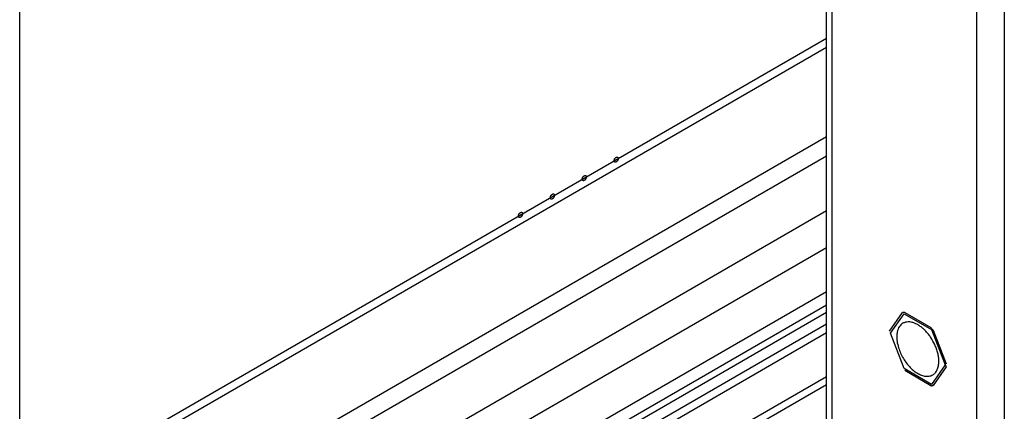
# Model space of a CAD drawing. Header units: inches. Extents: x 5 to 265, y 5 to 171.
# Tile 114 of 212: x 190.53 to 195.99, y 117.05 to 119.22. Entities that reach past the tile are written whole.
import ezdxf

# ---------------------------------------------------------------- set-up
doc = ezdxf.new("R2010")
doc.units = ezdxf.units.IN
doc.header["$LTSCALE"] = 14.96
doc.header["$MEASUREMENT"] = 0
doc.layers.get('0').update_dxf_attribs({"linetype": 'CONTINUOUS'})
doc.layers.add('03_ALL_AXES', color=7, linetype='CONTINUOUS')

msp = doc.modelspace()

# ---------------------------------------------------------------- linework, layer by layer
at = {"color": 7, "linetype": 'Continuous'}
for p, q in [((190.5337, 73.151), (190.5337, 126.143)), ((195.8363, 124.5603), (195.8363, 58.4236)), ((195.9904, 124.5603), (195.9904, 58.4236)), ((195.0046, 60.5139), (195.0046, 123.458)), ((195.0365, 60.4694), (195.0365, 123.438)), ((190.5337, 116.5408), (195.0046, 119.1221)), ((190.5337, 116.4918), (195.0046, 119.0731)), ((191.5957, 116.6093), (195.0046, 118.5775)), ((191.6417, 116.5297), (195.0046, 118.4713)), ((195.0046, 118.1651), (190.5337, 115.5838)), ((195.0046, 117.961), (190.5337, 115.3797)), ((191.5792, 115.6664), (195.0046, 117.644)), ((195.0046, 117.6017), (191.6417, 115.6602)), ((195.3538, 117.4986), (195.4263, 117.6016)), ((195.4386, 117.6027), (195.5834, 117.5191)), ((195.5958, 117.5037), (195.6682, 117.3171)), ((195.5834, 117.1965), (195.4386, 117.2801)), ((195.6682, 117.3006), (195.5958, 117.1976)), ((195.0046, 117.2466), (190.5337, 114.6653)), ((190.5337, 114.623), (195.0046, 117.2043))]:
    msp.add_line(p, q, dxfattribs=at)
for centre, radius, start, end in [((195.3139, 117.2899), 0.3537, 39.3132, 40.372), ((195.306, 117.2835), 0.3639, 37.2367, 39.3118), ((195.4669, 117.3087), 0.2015, 357.7047, 0.0209)]:
    msp.add_arc(centre, radius, start, end, dxfattribs=at)
for points, knots in [([(193.8281, 118.4428), (193.8281, 118.4432), (193.8282, 118.4439), (193.8282, 118.4447), (193.8283, 118.4451), (193.8283, 118.4454), (193.8284, 118.4458), (193.8285, 118.4463), (193.8286, 118.4468), (193.8288, 118.4475), (193.8289, 118.4482), (193.8292, 118.449), (193.8294, 118.4497), (193.8297, 118.4504), (193.8299, 118.4511), (193.8303, 118.4518), (193.8307, 118.4525), (193.831, 118.4532), (193.8314, 118.4539), (193.8318, 118.4546), (193.8322, 118.4552), (193.8327, 118.4559), (193.8331, 118.4566), (193.8336, 118.4571), (193.8341, 118.4577), (193.8345, 118.4583), (193.835, 118.4589), (193.8356, 118.4593), (193.8361, 118.4598), (193.8365, 118.4603), (193.8369, 118.4606), (193.8371, 118.4608), (193.8374, 118.461), (193.8378, 118.4613), (193.8384, 118.4617), (193.839, 118.4621), (193.8394, 118.4624)], [0, 0, 0, 0, 0.0625, 0.09375, 0.109375, 0.125, 0.140625, 0.15625, 0.1875, 0.21875, 0.25, 0.28125, 0.3125, 0.34375, 0.375, 0.40625, 0.4375, 0.46875, 0.5, 0.53125, 0.5625, 0.59375, 0.625, 0.65625, 0.6875, 0.71875, 0.75, 0.78125, 0.8125, 0.84375, 0.859375, 0.875, 0.890625, 0.90625, 0.9375, 1, 1, 1, 1]), ([(193.8394, 118.4362), (193.839, 118.4361), (193.8385, 118.4358), (193.8378, 118.4355), (193.8375, 118.4354), (193.8372, 118.4352), (193.8369, 118.4352), (193.8366, 118.4351), (193.8361, 118.435), (193.8357, 118.4349), (193.8353, 118.4348), (193.8351, 118.4347), (193.8348, 118.4348), (193.8345, 118.4348), (193.8341, 118.4348), (193.8337, 118.4348), (193.8334, 118.4348), (193.8331, 118.4348), (193.8329, 118.4349), (193.8326, 118.435), (193.8322, 118.4351), (193.8319, 118.4353), (193.8316, 118.4354), (193.8314, 118.4354), (193.8312, 118.4356), (193.831, 118.4358), (193.8307, 118.436), (193.8304, 118.4363), (193.8302, 118.4365), (193.83, 118.4366), (193.8298, 118.4368), (193.8297, 118.4371), (193.8295, 118.4374), (193.8292, 118.4378), (193.8291, 118.4381), (193.8289, 118.4382), (193.8289, 118.4385), (193.8287, 118.4389), (193.8286, 118.4393), (193.8285, 118.4397), (193.8284, 118.4401), (193.8283, 118.4403), (193.8283, 118.4406), (193.8282, 118.441), (193.8282, 118.4418), (193.8281, 118.4424), (193.8281, 118.4428)], [0, 0, 0, 0, 0.0625, 0.09375, 0.109375, 0.125, 0.140625, 0.15625, 0.1875, 0.21875, 0.234375, 0.25, 0.265625, 0.28125, 0.3125, 0.34375, 0.359375, 0.375, 0.390625, 0.40625, 0.4375, 0.46875, 0.484375, 0.5, 0.515625, 0.53125, 0.5625, 0.59375, 0.609375, 0.625, 0.640625, 0.65625, 0.6875, 0.71875, 0.734375, 0.75, 0.765625, 0.78125, 0.8125, 0.84375, 0.859375, 0.875, 0.890625, 0.90625, 0.9375, 1, 1, 1, 1]), ([(193.8394, 118.4624), (193.8397, 118.4625), (193.8403, 118.4628), (193.8409, 118.4631), (193.8413, 118.4633), (193.8416, 118.4634), (193.8418, 118.4634), (193.8422, 118.4635), (193.8426, 118.4636), (193.8431, 118.4637), (193.8434, 118.4638), (193.8437, 118.4639), (193.8439, 118.4639), (193.8443, 118.4639), (193.8447, 118.4638), (193.8451, 118.4638), (193.8454, 118.4638), (193.8456, 118.4638), (193.8459, 118.4637), (193.8461, 118.4636), (193.8465, 118.4635), (193.8469, 118.4634), (193.8472, 118.4632), (193.8474, 118.4632), (193.8475, 118.463), (193.8478, 118.4628), (193.8481, 118.4626), (193.8484, 118.4623), (193.8486, 118.4621), (193.8488, 118.462), (193.8489, 118.4618), (193.8491, 118.4615), (193.8493, 118.4612), (193.8495, 118.4608), (193.8497, 118.4606), (193.8498, 118.4604), (193.8499, 118.4601), (193.85, 118.4598), (193.8501, 118.4593), (193.8503, 118.4589), (193.8504, 118.4586), (193.8505, 118.4583), (193.8505, 118.458), (193.8505, 118.4576), (193.8506, 118.4569), (193.8507, 118.4563), (193.8507, 118.4558)], [0, 0, 0, 0, 0.0625, 0.09375, 0.109375, 0.125, 0.140625, 0.15625, 0.1875, 0.21875, 0.234375, 0.25, 0.265625, 0.28125, 0.3125, 0.34375, 0.359375, 0.375, 0.390625, 0.40625, 0.4375, 0.46875, 0.484375, 0.5, 0.515625, 0.53125, 0.5625, 0.59375, 0.609375, 0.625, 0.640625, 0.65625, 0.6875, 0.71875, 0.734375, 0.75, 0.765625, 0.78125, 0.8125, 0.84375, 0.859375, 0.875, 0.890625, 0.90625, 0.9375, 1, 1, 1, 1]), ([(193.8507, 118.4558), (193.8507, 118.4554), (193.8506, 118.4547), (193.8505, 118.454), (193.8505, 118.4535), (193.8505, 118.4532), (193.8504, 118.4528), (193.8503, 118.4524), (193.8502, 118.4518), (193.85, 118.4511), (193.8499, 118.4504), (193.8496, 118.4497), (193.8493, 118.4489), (193.8491, 118.4482), (193.8488, 118.4475), (193.8484, 118.4468), (193.8481, 118.4461), (193.8477, 118.4454), (193.8474, 118.4447), (193.8469, 118.444), (193.8465, 118.4434), (193.8461, 118.4427), (193.8457, 118.4421), (193.8452, 118.4415), (193.8447, 118.4409), (193.8442, 118.4403), (193.8437, 118.4397), (193.8432, 118.4393), (193.8427, 118.4388), (193.8422, 118.4384), (193.8419, 118.438), (193.8416, 118.4378), (193.8413, 118.4376), (193.841, 118.4373), (193.8403, 118.4369), (193.8398, 118.4365), (193.8394, 118.4362)], [0, 0, 0, 0, 0.0625, 0.09375, 0.109375, 0.125, 0.140625, 0.15625, 0.1875, 0.21875, 0.25, 0.28125, 0.3125, 0.34375, 0.375, 0.40625, 0.4375, 0.46875, 0.5, 0.53125, 0.5625, 0.59375, 0.625, 0.65625, 0.6875, 0.71875, 0.75, 0.78125, 0.8125, 0.84375, 0.859375, 0.875, 0.890625, 0.90625, 0.9375, 1, 1, 1, 1]), ([(193.6513, 118.3407), (193.6513, 118.3412), (193.6514, 118.3418), (193.6514, 118.3426), (193.6515, 118.343), (193.6515, 118.3434), (193.6516, 118.3437), (193.6517, 118.3442), (193.6518, 118.3448), (193.652, 118.3455), (193.6521, 118.3462), (193.6524, 118.3469), (193.6527, 118.3476), (193.6529, 118.3483), (193.6532, 118.349), (193.6535, 118.3497), (193.6539, 118.3505), (193.6543, 118.3512), (193.6546, 118.3519), (193.655, 118.3525), (193.6555, 118.3532), (193.6559, 118.3538), (193.6563, 118.3545), (193.6568, 118.355), (193.6573, 118.3556), (193.6578, 118.3562), (193.6582, 118.3568), (193.6588, 118.3573), (193.6593, 118.3578), (193.6597, 118.3582), (193.6601, 118.3585), (193.6604, 118.3588), (193.6606, 118.359), (193.661, 118.3592), (193.6617, 118.3597), (193.6622, 118.3601), (193.6626, 118.3603)], [0, 0, 0, 0, 0.0625, 0.09375, 0.109375, 0.125, 0.140625, 0.15625, 0.1875, 0.21875, 0.25, 0.28125, 0.3125, 0.34375, 0.375, 0.40625, 0.4375, 0.46875, 0.5, 0.53125, 0.5625, 0.59375, 0.625, 0.65625, 0.6875, 0.71875, 0.75, 0.78125, 0.8125, 0.84375, 0.859375, 0.875, 0.890625, 0.90625, 0.9375, 1, 1, 1, 1]), ([(193.6626, 118.3603), (193.663, 118.3605), (193.6635, 118.3607), (193.6642, 118.361), (193.6645, 118.3612), (193.6648, 118.3614), (193.6651, 118.3614), (193.6654, 118.3615), (193.6659, 118.3616), (193.6663, 118.3617), (193.6666, 118.3618), (193.6669, 118.3618), (193.6672, 118.3618), (193.6675, 118.3618), (193.6679, 118.3618), (193.6683, 118.3618), (193.6686, 118.3617), (193.6689, 118.3618), (193.6691, 118.3617), (193.6694, 118.3616), (193.6697, 118.3614), (193.6701, 118.3613), (193.6704, 118.3612), (193.6706, 118.3611), (193.6708, 118.361), (193.671, 118.3608), (193.6713, 118.3605), (193.6716, 118.3603), (193.6718, 118.3601), (193.672, 118.36), (193.6721, 118.3597), (193.6723, 118.3595), (193.6725, 118.3591), (193.6727, 118.3588), (193.6729, 118.3585), (193.6731, 118.3583), (193.6731, 118.358), (193.6732, 118.3577), (193.6734, 118.3573), (193.6735, 118.3568), (193.6736, 118.3565), (193.6737, 118.3562), (193.6737, 118.3559), (193.6738, 118.3555), (193.6738, 118.3548), (193.6739, 118.3542), (193.6739, 118.3538)], [0, 0, 0, 0, 0.0625, 0.09375, 0.109375, 0.125, 0.140625, 0.15625, 0.1875, 0.21875, 0.234375, 0.25, 0.265625, 0.28125, 0.3125, 0.34375, 0.359375, 0.375, 0.390625, 0.40625, 0.4375, 0.46875, 0.484375, 0.5, 0.515625, 0.53125, 0.5625, 0.59375, 0.609375, 0.625, 0.640625, 0.65625, 0.6875, 0.71875, 0.734375, 0.75, 0.765625, 0.78125, 0.8125, 0.84375, 0.859375, 0.875, 0.890625, 0.90625, 0.9375, 1, 1, 1, 1]), ([(193.6626, 118.3342), (193.6622, 118.334), (193.6617, 118.3338), (193.661, 118.3335), (193.6607, 118.3333), (193.6604, 118.3331), (193.6601, 118.3331), (193.6598, 118.333), (193.6593, 118.3329), (193.6589, 118.3328), (193.6586, 118.3327), (193.6583, 118.3327), (193.658, 118.3327), (193.6577, 118.3327), (193.6573, 118.3327), (193.6569, 118.3327), (193.6566, 118.3327), (193.6563, 118.3327), (193.6561, 118.3328), (193.6558, 118.3329), (193.6555, 118.3331), (193.6551, 118.3332), (193.6548, 118.3333), (193.6546, 118.3334), (193.6544, 118.3335), (193.6542, 118.3337), (193.6539, 118.334), (193.6536, 118.3342), (193.6534, 118.3344), (193.6532, 118.3345), (193.6531, 118.3348), (193.6529, 118.335), (193.6527, 118.3354), (193.6525, 118.3357), (193.6523, 118.336), (193.6521, 118.3362), (193.6521, 118.3365), (193.652, 118.3368), (193.6518, 118.3372), (193.6517, 118.3377), (193.6516, 118.338), (193.6515, 118.3383), (193.6515, 118.3386), (193.6514, 118.339), (193.6514, 118.3397), (193.6513, 118.3403), (193.6513, 118.3407)], [0, 0, 0, 0, 0.0625, 0.09375, 0.109375, 0.125, 0.140625, 0.15625, 0.1875, 0.21875, 0.234375, 0.25, 0.265625, 0.28125, 0.3125, 0.34375, 0.359375, 0.375, 0.390625, 0.40625, 0.4375, 0.46875, 0.484375, 0.5, 0.515625, 0.53125, 0.5625, 0.59375, 0.609375, 0.625, 0.640625, 0.65625, 0.6875, 0.71875, 0.734375, 0.75, 0.765625, 0.78125, 0.8125, 0.84375, 0.859375, 0.875, 0.890625, 0.90625, 0.9375, 1, 1, 1, 1]), ([(193.6739, 118.3538), (193.6739, 118.3533), (193.6738, 118.3527), (193.6738, 118.3519), (193.6737, 118.3515), (193.6737, 118.3511), (193.6736, 118.3508), (193.6735, 118.3503), (193.6734, 118.3497), (193.6732, 118.349), (193.6731, 118.3483), (193.6728, 118.3476), (193.6725, 118.3469), (193.6723, 118.3462), (193.6721, 118.3455), (193.6717, 118.3448), (193.6713, 118.344), (193.671, 118.3433), (193.6706, 118.3426), (193.6702, 118.342), (193.6698, 118.3413), (193.6693, 118.3407), (193.6689, 118.34), (193.6684, 118.3395), (193.6679, 118.3389), (193.6674, 118.3383), (193.667, 118.3377), (193.6664, 118.3372), (193.6659, 118.3367), (193.6655, 118.3363), (193.6651, 118.336), (193.6648, 118.3357), (193.6646, 118.3355), (193.6642, 118.3353), (193.6635, 118.3348), (193.663, 118.3344), (193.6626, 118.3342)], [0, 0, 0, 0, 0.0625, 0.09375, 0.109375, 0.125, 0.140625, 0.15625, 0.1875, 0.21875, 0.25, 0.28125, 0.3125, 0.34375, 0.375, 0.40625, 0.4375, 0.46875, 0.5, 0.53125, 0.5625, 0.59375, 0.625, 0.65625, 0.6875, 0.71875, 0.75, 0.78125, 0.8125, 0.84375, 0.859375, 0.875, 0.890625, 0.90625, 0.9375, 1, 1, 1, 1]), ([(193.4745, 118.2387), (193.4745, 118.2391), (193.4746, 118.2398), (193.4747, 118.2405), (193.4747, 118.241), (193.4747, 118.2413), (193.4748, 118.2417), (193.4749, 118.2421), (193.475, 118.2427), (193.4752, 118.2434), (193.4753, 118.2441), (193.4756, 118.2448), (193.4759, 118.2456), (193.4762, 118.2463), (193.4764, 118.247), (193.4768, 118.2477), (193.4771, 118.2484), (193.4775, 118.2491), (193.4778, 118.2498), (193.4783, 118.2505), (193.4787, 118.2511), (193.4791, 118.2518), (193.4795, 118.2524), (193.48, 118.253), (193.4805, 118.2536), (193.481, 118.2541), (193.4815, 118.2548), (193.482, 118.2552), (193.4825, 118.2557), (193.483, 118.2561), (193.4833, 118.2565), (193.4836, 118.2567), (193.4839, 118.2569), (193.4842, 118.2572), (193.4849, 118.2576), (193.4855, 118.258), (193.4858, 118.2583)], [0, 0, 0, 0, 0.0625, 0.09375, 0.109375, 0.125, 0.140625, 0.15625, 0.1875, 0.21875, 0.25, 0.28125, 0.3125, 0.34375, 0.375, 0.40625, 0.4375, 0.46875, 0.5, 0.53125, 0.5625, 0.59375, 0.625, 0.65625, 0.6875, 0.71875, 0.75, 0.78125, 0.8125, 0.84375, 0.859375, 0.875, 0.890625, 0.90625, 0.9375, 1, 1, 1, 1]), ([(193.4858, 118.2583), (193.4862, 118.2584), (193.4867, 118.2587), (193.4874, 118.259), (193.4877, 118.2591), (193.488, 118.2593), (193.4883, 118.2593), (193.4886, 118.2594), (193.4891, 118.2595), (193.4895, 118.2596), (193.4899, 118.2597), (193.4901, 118.2598), (193.4904, 118.2597), (193.4907, 118.2597), (193.4911, 118.2597), (193.4915, 118.2597), (193.4918, 118.2597), (193.4921, 118.2597), (193.4923, 118.2596), (193.4926, 118.2595), (193.493, 118.2594), (193.4933, 118.2592), (193.4936, 118.2591), (193.4938, 118.2591), (193.494, 118.2589), (193.4942, 118.2587), (193.4945, 118.2585), (193.4948, 118.2582), (193.495, 118.258), (193.4952, 118.2579), (193.4954, 118.2577), (193.4955, 118.2574), (193.4957, 118.2571), (193.496, 118.2567), (193.4961, 118.2564), (193.4963, 118.2563), (193.4963, 118.256), (193.4965, 118.2556), (193.4966, 118.2552), (193.4967, 118.2548), (193.4968, 118.2544), (193.4969, 118.2542), (193.4969, 118.2539), (193.497, 118.2535), (193.497, 118.2527), (193.4971, 118.2521), (193.4971, 118.2517)], [0, 0, 0, 0, 0.0625, 0.09375, 0.109375, 0.125, 0.140625, 0.15625, 0.1875, 0.21875, 0.234375, 0.25, 0.265625, 0.28125, 0.3125, 0.34375, 0.359375, 0.375, 0.390625, 0.40625, 0.4375, 0.46875, 0.484375, 0.5, 0.515625, 0.53125, 0.5625, 0.59375, 0.609375, 0.625, 0.640625, 0.65625, 0.6875, 0.71875, 0.734375, 0.75, 0.765625, 0.78125, 0.8125, 0.84375, 0.859375, 0.875, 0.890625, 0.90625, 0.9375, 1, 1, 1, 1]), ([(193.4971, 118.2517), (193.4971, 118.2513), (193.497, 118.2506), (193.497, 118.2498), (193.4969, 118.2494), (193.4969, 118.2491), (193.4968, 118.2487), (193.4967, 118.2482), (193.4966, 118.2477), (193.4964, 118.247), (193.4963, 118.2463), (193.496, 118.2455), (193.4958, 118.2448), (193.4955, 118.2441), (193.4953, 118.2434), (193.4949, 118.2427), (193.4945, 118.242), (193.4942, 118.2413), (193.4938, 118.2406), (193.4934, 118.2399), (193.493, 118.2393), (193.4925, 118.2386), (193.4921, 118.2379), (193.4916, 118.2374), (193.4911, 118.2368), (193.4907, 118.2362), (193.4902, 118.2356), (193.4896, 118.2352), (193.4891, 118.2347), (193.4887, 118.2342), (193.4883, 118.2339), (193.4881, 118.2337), (193.4878, 118.2335), (193.4874, 118.2332), (193.4868, 118.2328), (193.4862, 118.2324), (193.4858, 118.2321)], [0, 0, 0, 0, 0.0625, 0.09375, 0.109375, 0.125, 0.140625, 0.15625, 0.1875, 0.21875, 0.25, 0.28125, 0.3125, 0.34375, 0.375, 0.40625, 0.4375, 0.46875, 0.5, 0.53125, 0.5625, 0.59375, 0.625, 0.65625, 0.6875, 0.71875, 0.75, 0.78125, 0.8125, 0.84375, 0.859375, 0.875, 0.890625, 0.90625, 0.9375, 1, 1, 1, 1]), ([(193.4858, 118.2321), (193.4855, 118.232), (193.4849, 118.2317), (193.4843, 118.2314), (193.4839, 118.2312), (193.4836, 118.2311), (193.4834, 118.231), (193.483, 118.231), (193.4826, 118.2309), (193.4821, 118.2308), (193.4818, 118.2307), (193.4815, 118.2306), (193.4813, 118.2306), (193.4809, 118.2306), (193.4805, 118.2307), (193.4801, 118.2307), (193.4798, 118.2307), (193.4796, 118.2307), (193.4793, 118.2308), (193.4791, 118.2309), (193.4787, 118.231), (193.4783, 118.2311), (193.478, 118.2313), (193.4778, 118.2313), (193.4777, 118.2315), (193.4774, 118.2317), (193.4771, 118.2319), (193.4768, 118.2322), (193.4766, 118.2324), (193.4764, 118.2325), (193.4763, 118.2327), (193.4761, 118.233), (193.4759, 118.2333), (193.4757, 118.2337), (193.4755, 118.2339), (193.4754, 118.2341), (193.4753, 118.2344), (193.4752, 118.2347), (193.4751, 118.2352), (193.4749, 118.2356), (193.4748, 118.2359), (193.4747, 118.2362), (193.4747, 118.2365), (193.4747, 118.2369), (193.4746, 118.2376), (193.4745, 118.2382), (193.4745, 118.2387)], [0, 0, 0, 0, 0.0625, 0.09375, 0.109375, 0.125, 0.140625, 0.15625, 0.1875, 0.21875, 0.234375, 0.25, 0.265625, 0.28125, 0.3125, 0.34375, 0.359375, 0.375, 0.390625, 0.40625, 0.4375, 0.46875, 0.484375, 0.5, 0.515625, 0.53125, 0.5625, 0.59375, 0.609375, 0.625, 0.640625, 0.65625, 0.6875, 0.71875, 0.734375, 0.75, 0.765625, 0.78125, 0.8125, 0.84375, 0.859375, 0.875, 0.890625, 0.90625, 0.9375, 1, 1, 1, 1]), ([(193.2977, 118.1366), (193.2978, 118.137), (193.2978, 118.1377), (193.2979, 118.1385), (193.2979, 118.1389), (193.2979, 118.1393), (193.298, 118.1396), (193.2981, 118.1401), (193.2983, 118.1407), (193.2984, 118.1414), (193.2986, 118.1421), (193.2989, 118.1428), (193.2991, 118.1435), (193.2994, 118.1442), (193.2996, 118.1449), (193.3, 118.1456), (193.3003, 118.1463), (193.3007, 118.147), (193.301, 118.1478), (193.3015, 118.1484), (193.3019, 118.1491), (193.3023, 118.1497), (193.3027, 118.1504), (193.3032, 118.1509), (193.3037, 118.1515), (193.3042, 118.1521), (193.3047, 118.1527), (193.3052, 118.1532), (193.3058, 118.1537), (193.3062, 118.1541), (193.3066, 118.1544), (193.3068, 118.1547), (193.3071, 118.1548), (193.3075, 118.1551), (193.3081, 118.1555), (193.3087, 118.1559), (193.309, 118.1562)], [0, 0, 0, 0, 0.0625, 0.09375, 0.109375, 0.125, 0.140625, 0.15625, 0.1875, 0.21875, 0.25, 0.28125, 0.3125, 0.34375, 0.375, 0.40625, 0.4375, 0.46875, 0.5, 0.53125, 0.5625, 0.59375, 0.625, 0.65625, 0.6875, 0.71875, 0.75, 0.78125, 0.8125, 0.84375, 0.859375, 0.875, 0.890625, 0.90625, 0.9375, 1, 1, 1, 1]), ([(193.309, 118.1562), (193.3094, 118.1564), (193.31, 118.1566), (193.3106, 118.1569), (193.311, 118.1571), (193.3113, 118.1572), (193.3115, 118.1573), (193.3119, 118.1574), (193.3123, 118.1575), (193.3127, 118.1576), (193.3131, 118.1576), (193.3134, 118.1577), (193.3136, 118.1577), (193.3139, 118.1577), (193.3143, 118.1577), (193.3147, 118.1576), (193.3151, 118.1576), (193.3153, 118.1576), (193.3155, 118.1575), (193.3158, 118.1574), (193.3162, 118.1573), (193.3165, 118.1572), (193.3168, 118.1571), (193.3171, 118.157), (193.3172, 118.1568), (193.3175, 118.1566), (193.3177, 118.1564), (193.318, 118.1562), (193.3183, 118.156), (193.3185, 118.1558), (193.3186, 118.1556), (193.3188, 118.1553), (193.319, 118.155), (193.3192, 118.1547), (193.3194, 118.1544), (193.3195, 118.1542), (193.3196, 118.1539), (193.3197, 118.1536), (193.3198, 118.1531), (193.32, 118.1527), (193.3201, 118.1524), (193.3202, 118.1521), (193.3202, 118.1518), (193.3202, 118.1514), (193.3203, 118.1507), (193.3203, 118.1501), (193.3204, 118.1497)], [0, 0, 0, 0, 0.0625, 0.09375, 0.109375, 0.125, 0.140625, 0.15625, 0.1875, 0.21875, 0.234375, 0.25, 0.265625, 0.28125, 0.3125, 0.34375, 0.359375, 0.375, 0.390625, 0.40625, 0.4375, 0.46875, 0.484375, 0.5, 0.515625, 0.53125, 0.5625, 0.59375, 0.609375, 0.625, 0.640625, 0.65625, 0.6875, 0.71875, 0.734375, 0.75, 0.765625, 0.78125, 0.8125, 0.84375, 0.859375, 0.875, 0.890625, 0.90625, 0.9375, 1, 1, 1, 1]), ([(193.3204, 118.1497), (193.3203, 118.1492), (193.3203, 118.1485), (193.3202, 118.1478), (193.3202, 118.1473), (193.3202, 118.147), (193.3201, 118.1466), (193.32, 118.1462), (193.3198, 118.1456), (193.3197, 118.1449), (193.3195, 118.1442), (193.3192, 118.1435), (193.319, 118.1428), (193.3187, 118.1421), (193.3185, 118.1413), (193.3181, 118.1406), (193.3178, 118.1399), (193.3174, 118.1392), (193.3171, 118.1385), (193.3166, 118.1379), (193.3162, 118.1372), (193.3158, 118.1366), (193.3154, 118.1359), (193.3149, 118.1353), (193.3144, 118.1347), (193.3139, 118.1342), (193.3134, 118.1336), (193.3129, 118.1331), (193.3123, 118.1326), (193.3119, 118.1322), (193.3115, 118.1319), (193.3113, 118.1316), (193.311, 118.1314), (193.3106, 118.1312), (193.31, 118.1307), (193.3094, 118.1303), (193.309, 118.1301)], [0, 0, 0, 0, 0.0625, 0.09375, 0.109375, 0.125, 0.140625, 0.15625, 0.1875, 0.21875, 0.25, 0.28125, 0.3125, 0.34375, 0.375, 0.40625, 0.4375, 0.46875, 0.5, 0.53125, 0.5625, 0.59375, 0.625, 0.65625, 0.6875, 0.71875, 0.75, 0.78125, 0.8125, 0.84375, 0.859375, 0.875, 0.890625, 0.90625, 0.9375, 1, 1, 1, 1]), ([(193.309, 118.1301), (193.3087, 118.1299), (193.3081, 118.1296), (193.3075, 118.1293), (193.3071, 118.1292), (193.3068, 118.129), (193.3066, 118.129), (193.3062, 118.1289), (193.3058, 118.1288), (193.3054, 118.1287), (193.305, 118.1286), (193.3047, 118.1285), (193.3045, 118.1286), (193.3042, 118.1286), (193.3038, 118.1286), (193.3034, 118.1286), (193.303, 118.1286), (193.3028, 118.1286), (193.3026, 118.1287), (193.3023, 118.1288), (193.3019, 118.129), (193.3016, 118.1291), (193.3013, 118.1292), (193.301, 118.1293), (193.3009, 118.1294), (193.3006, 118.1296), (193.3004, 118.1299), (193.3001, 118.1301), (193.2998, 118.1303), (193.2996, 118.1304), (193.2995, 118.1306), (193.2993, 118.1309), (193.2991, 118.1313), (193.2989, 118.1316), (193.2987, 118.1319), (193.2986, 118.1321), (193.2985, 118.1323), (193.2984, 118.1327), (193.2983, 118.1331), (193.2981, 118.1335), (193.298, 118.1339), (193.2979, 118.1341), (193.2979, 118.1345), (193.2979, 118.1349), (193.2978, 118.1356), (193.2978, 118.1362), (193.2977, 118.1366)], [0, 0, 0, 0, 0.0625, 0.09375, 0.109375, 0.125, 0.140625, 0.15625, 0.1875, 0.21875, 0.234375, 0.25, 0.265625, 0.28125, 0.3125, 0.34375, 0.359375, 0.375, 0.390625, 0.40625, 0.4375, 0.46875, 0.484375, 0.5, 0.515625, 0.53125, 0.5625, 0.59375, 0.609375, 0.625, 0.640625, 0.65625, 0.6875, 0.71875, 0.734375, 0.75, 0.765625, 0.78125, 0.8125, 0.84375, 0.859375, 0.875, 0.890625, 0.90625, 0.9375, 1, 1, 1, 1]), ([(195.4386, 117.6027), (195.4376, 117.6027), (195.4334, 117.6025), (195.4293, 117.6021), (195.4263, 117.6016)], [0, 0, 0, 0, 0.253902, 1, 1, 1, 1]), ([(195.4285, 117.5425), (195.4246, 117.5402), (195.4171, 117.5345), (195.408, 117.5233), (195.4011, 117.5095), (195.3981, 117.4994), (195.397, 117.494)], [0, 0, 0, 0, 0.229825, 0.468611, 0.72372, 1, 1, 1, 1]), ([(195.4928, 117.5432), (195.487, 117.5455), (195.4756, 117.549), (195.4585, 117.5509), (195.445, 117.5492), (195.4352, 117.546), (195.4307, 117.5437), (195.4285, 117.5425)], [0, 0, 0, 0, 0.279919, 0.5359, 0.772979, 0.887175, 1, 1, 1, 1]), ([(195.6054, 117.4243), (195.5991, 117.438), (195.588, 117.4577), (195.5704, 117.4818), (195.5561, 117.4983), (195.5409, 117.513), (195.5252, 117.5255), (195.5093, 117.5357), (195.4982, 117.541), (195.4928, 117.5432)], [0, 0, 0, 0, 0.270162, 0.404019, 0.534782, 0.660935, 0.781157, 0.894403, 1, 1, 1, 1]), ([(195.397, 117.494), (195.3965, 117.4919), (195.3949, 117.4829), (195.3943, 117.4739), (195.3943, 117.467)], [0, 0, 0, 0, 0.239245, 1, 1, 1, 1]), ([(195.3943, 117.467), (195.3943, 117.4615), (195.3949, 117.4503), (195.3983, 117.4272), (195.403, 117.4099), (195.4071, 117.3985)], [0, 0, 0, 0, 0.233301, 0.478938, 1, 1, 1, 1]), ([(195.4071, 117.3985), (195.4106, 117.3884), (195.4189, 117.3687), (195.4347, 117.3407), (195.4533, 117.3149), (195.4741, 117.2922), (195.4962, 117.2736), (195.5157, 117.2617), (195.5312, 117.255), (195.5457, 117.2504), (195.5568, 117.2489), (195.564, 117.249)], [0, 0, 0, 0, 0.139492, 0.281153, 0.421363, 0.556623, 0.683835, 0.800644, 0.854775, 0.905978, 1, 1, 1, 1]), ([(195.6277, 117.3322), (195.6277, 117.3396), (195.6266, 117.3547), (195.6223, 117.3776), (195.6153, 117.4011), (195.609, 117.4166), (195.6054, 117.4243)], [0, 0, 0, 0, 0.230147, 0.47566, 0.733523, 1, 1, 1, 1]), ([(195.5935, 117.2567), (195.5962, 117.2583), (195.6014, 117.2619), (195.6083, 117.2687), (195.6142, 117.2767), (195.6191, 117.2859), (195.6229, 117.2962), (195.6267, 117.3116), (195.6277, 117.3239), (195.6277, 117.3322)], [0, 0, 0, 0, 0.108048, 0.218132, 0.332106, 0.451506, 0.577461, 0.71072, 1, 1, 1, 1]), ([(195.564, 117.249), (195.5648, 117.249), (195.5679, 117.2491), (195.5711, 117.2494), (195.5734, 117.2497)], [0, 0, 0, 0, 0.254065, 1, 1, 1, 1]), ([(195.5734, 117.2497), (195.577, 117.2503), (195.5839, 117.252), (195.5905, 117.2549), (195.5935, 117.2567)], [0, 0, 0, 0, 0.505869, 1, 1, 1, 1]), ([(195.5834, 117.1965), (195.5845, 117.1965), (195.5886, 117.1967), (195.5927, 117.1971), (195.5958, 117.1976)], [0, 0, 0, 0, 0.253903, 1, 1, 1, 1])]:
    msp.add_open_spline(points, degree=3, knots=knots, dxfattribs=at)
at = {"layer": '03_ALL_AXES', "color": 7, "linetype": 'Continuous'}
for p, q in [((193.3105, 116.7404), (195.0046, 117.7185)), ((195.3591, 117.4873), (195.4351, 117.5953)), ((195.4351, 117.5953), (195.5869, 117.5076)), ((195.0046, 117.5381), (193.268, 116.5354)), ((195.0046, 117.4891), (193.3105, 116.5109)), ((195.4351, 117.2916), (195.3591, 117.4873)), ((195.5869, 117.5076), (195.6629, 117.3119)), ((195.5869, 117.2039), (195.4351, 117.2916)), ((195.6629, 117.3119), (195.5869, 117.2039))]:
    msp.add_line(p, q, dxfattribs=at)

doc.saveas('drawing.dxf')
